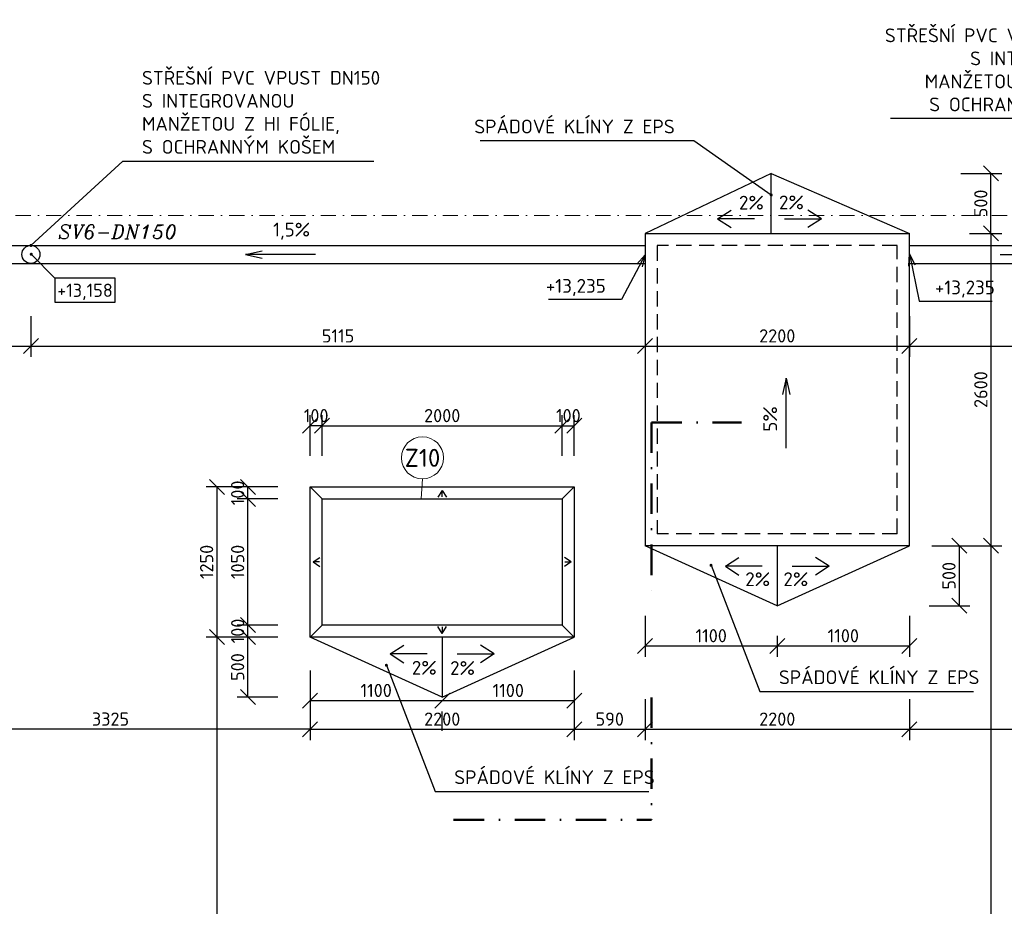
# Model space of a CAD drawing. Header units: millimetres. Extents: x -118752 to 407724, y -73278 to 155058.
# Tile 249 of 256: x 212558 to 220757, y 63206 to 70588. Entities that reach past the tile are written whole.
import ezdxf
from ezdxf.enums import TextEntityAlignment as Align

# ---------------------------------------------------------------- set-up
doc = ezdxf.new("R2010")
doc.units = ezdxf.units.MM
doc.header["$LTSCALE"] = 10
doc.linetypes.add('DASHDOT', pattern=[25.4, 12.7, -6.35, 0, -6.35])
doc.linetypes.add('DASHED', pattern=[19.05, 12.7, -6.35])
for name, color, linetype, lineweight in [('CKBUBLINY', 1, 'Continuous', 18), ('CKBUBLINY_POPIS', 3, 'Continuous', 25), ('CKKOTY', 3, 'Continuous', 25), ('CKKOTY_VYS', 3, 'Continuous', 25), ('CKRASTR', 7, 'DASHDOT', 15), ('CKREZY_OZNACENI', 4, 'DASHDOT', 50), ('CKSTRECHA_PODROVINOU', 7, 'Continuous', 25), ('CKTEXTY_MALE', 3, 'Continuous', 18)]:
    doc.layers.add(name, color=color, linetype=linetype, lineweight=lineweight)
doc.styles.add('KURZIVA', font='italic__.ttf')
doc.styles.get("Standard").update_dxf_attribs({"font": 'isocpeur.ttf'})
doc.dimstyles.new('CADKON', dxfattribs={"dimscale": 50, "dimtxt": 2.2, "dimasz": 2.5, "dimexe": 1.8, "dimexo": 5, "dimgap": 0.6, "dimtad": 1, "dimrnd": 1, "dimtxsty": 'Standard', "dimblk1": 'OBLIQUE', "dimblk2": 'OBLIQUE', "dimsah": 1, "dimcen": 2.5, "dimadec": 1, "dimazin": 2, "dimtfac": 1, "dimtdec": 4, "dimtix": 1, "dimtmove": 2, "dimatfit": 3, "dimldrblk": 'OPEN30', "dimfxl": 5, "dimfxlon": 1, "dimtolj": 1, "dimarcsym": 0})
doc.dimstyles.new('CADKON obrazky', dxfattribs={"dimscale": 50, "dimtxt": 2.2, "dimasz": 2.5, "dimexe": 1.8, "dimexo": 2, "dimgap": 0.6, "dimtad": 1, "dimrnd": 1, "dimtxsty": 'Standard', "dimblk1": 'OBLIQUE', "dimblk2": 'OBLIQUE', "dimsah": 1, "dimcen": 2.5, "dimadec": 1, "dimazin": 2, "dimtfac": 1, "dimtdec": 4, "dimtix": 1, "dimtmove": 2, "dimatfit": 3, "dimldrblk": 'OPEN30', "dimfxl": 5, "dimfxlon": 1, "dimtolj": 1, "dimarcsym": 0})
doc.dimstyles.new('CADKON$7', dxfattribs={"dimscale": 100, "dimtxt": 2.5, "dimasz": 2.5, "dimexe": 1.8, "dimexo": 5, "dimgap": 0.6, "dimtad": 1, "dimrnd": 1, "dimtxsty": 'Standard', "dimblk1": 'OBLIQUE', "dimblk2": 'OBLIQUE', "dimsah": 1, "dimcen": 2.5, "dimadec": 1, "dimazin": 2, "dimtfac": 1, "dimtdec": 4, "dimtix": 1, "dimtmove": 0, "dimatfit": 3, "dimldrblk": 'DOTSMALL', "dimfxl": 5, "dimfxlon": 1, "dimtfill": 1, "dimtolj": 1, "dimarcsym": 0})

# ---------------------------------------------------------------- blocks, each defined once
blk = doc.blocks.new('_OBLIQUE')
at = {"color": 0, "linetype": 'ByBlock'}
blk.add_line((-0.5, -0.5), (0.5, 0.5), dxfattribs=at)
blk = doc.blocks.new('*D8202')
at = {"layer": 'CKKOTY', "color": 0, "lineweight": -2}
for p, q in [((220466.6, 68808.2), (220736.6, 68808.2)), ((220646.6, 68808.2), (220646.6, 66208.2)), ((220466.6, 66208.2), (220736.6, 66208.2))]:
    blk.add_line(p, q, dxfattribs=at)
at = {"layer": 'Defpoints', "color": 0}
for p in [(219966.6, 68808.2), (219966.6, 66208.2), (220646.6, 66208.2)]:
    blk.add_point(p, dxfattribs=at)
at = {"layer": 'CKKOTY', "color": 0, "lineweight": -2, "xscale": 125, "yscale": 125, "zscale": 125}
for p, rotation in [((220646.6, 68808.2), 90), ((220646.6, 66208.2), 270)]:
    blk.add_blockref('_OBLIQUE', p, dxfattribs=dict(at, rotation=rotation))
at = {"layer": 'CKKOTY', "color": 0, "insert": (220561.6, 67508.2), "char_height": 110, "attachment_point": 5, "rotation": 90}
blk.add_mtext('\\A1;2600', dxfattribs=at)
blk = doc.blocks.new('_Open90')
at = {"color": 0, "lineweight": -2}
for p, q in [((0, 0), (-1, 0)), ((-0.5, 0.5), (0, 0)), ((0, 0), (-0.5, -0.5))]:
    blk.add_line(p, q, dxfattribs=at)
blk = doc.blocks.new('*D8203')
at = {"layer": 'CKKOTY', "color": 0, "lineweight": -2}
for p, q in [((220466.6, 66208.2), (220736.6, 66208.2)), ((220646.6, 66208.2), (220646.6, 58872.7)), ((220396.6, 58872.7), (220736.6, 58872.7))]:
    blk.add_line(p, q, dxfattribs=at)
at = {"layer": 'Defpoints', "color": 0}
for p in [(219966.6, 66208.2), (217749.1, 58872.7), (220646.6, 58872.7)]:
    blk.add_point(p, dxfattribs=at)
at = {"layer": 'CKKOTY', "color": 0, "lineweight": -2, "xscale": 125, "yscale": 125, "zscale": 125}
for p, rotation in [((220646.6, 66208.2), 90), ((220646.6, 58872.7), 270)]:
    blk.add_blockref('_OBLIQUE', p, dxfattribs=dict(at, rotation=rotation))
at = {"layer": 'CKKOTY', "color": 0, "insert": (220561.6, 62540.4), "char_height": 110, "attachment_point": 5, "rotation": 90}
blk.add_mtext('\\A1;7335', dxfattribs=at)
blk = doc.blocks.new('*D8204')
at = {"layer": 'CKKOTY', "color": 0, "lineweight": -2}
for p, q in [((214449.9, 66698.2), (214109.9, 66698.2)), ((214199.9, 66698.2), (214199.9, 65448.2)), ((214449.9, 65448.2), (214109.9, 65448.2))]:
    blk.add_line(p, q, dxfattribs=at)
at = {"layer": 'Defpoints', "color": 0}
for p in [(214976.6, 66698.2), (214199.9, 65448.2), (214976.6, 65448.2)]:
    blk.add_point(p, dxfattribs=at)
at = {"layer": 'CKKOTY', "color": 0, "lineweight": -2, "xscale": 125, "yscale": 125, "zscale": 125}
for p, rotation in [((214199.9, 66698.2), 90), ((214199.9, 65448.2), 270)]:
    blk.add_blockref('_OBLIQUE', p, dxfattribs=dict(at, rotation=rotation))
at = {"layer": 'CKKOTY', "color": 0, "insert": (214114.9, 66073.2), "char_height": 110, "attachment_point": 5, "rotation": 90}
blk.add_mtext('\\A1;1250', dxfattribs=at)
blk = doc.blocks.new('*D8205')
at = {"layer": 'CKKOTY', "color": 0, "lineweight": -2}
for p, q in [((214449.9, 65448.2), (214109.9, 65448.2)), ((214199.9, 65448.2), (214199.9, 58883.7)), ((214449.9, 58883.7), (214109.9, 58883.7))]:
    blk.add_line(p, q, dxfattribs=at)
at = {"layer": 'Defpoints', "color": 0}
for p in [(214976.6, 65448.2), (214199.9, 58883.7), (217746.6, 58883.7)]:
    blk.add_point(p, dxfattribs=at)
at = {"layer": 'CKKOTY', "color": 0, "lineweight": -2, "xscale": 125, "yscale": 125, "zscale": 125}
for p, rotation in [((214199.9, 65448.2), 90), ((214199.9, 58883.7), 270)]:
    blk.add_blockref('_OBLIQUE', p, dxfattribs=dict(at, rotation=rotation))
at = {"layer": 'CKKOTY', "color": 0, "insert": (214114.9, 62165.9), "char_height": 110, "attachment_point": 5, "rotation": 90}
blk.add_mtext('\\A1;6565', dxfattribs=at)
blk = doc.blocks.new('*D8207')
at = {"layer": 'CKKOTY', "color": 0, "lineweight": -2}
for p, q in [((220396.6, 69308.2), (220736.6, 69308.2)), ((220646.6, 68808.2), (220646.6, 69308.2)), ((220466.6, 68808.2), (220736.6, 68808.2))]:
    blk.add_line(p, q, dxfattribs=at)
at = {"layer": 'Defpoints', "color": 0}
for p in [(218816.6, 69308.2), (220646.6, 69308.2), (219966.6, 68808.2)]:
    blk.add_point(p, dxfattribs=at)
at = {"layer": 'CKKOTY', "color": 0, "lineweight": -2, "xscale": 125, "yscale": 125, "zscale": 125}
for p, rotation in [((220646.6, 69308.2), 90), ((220646.6, 68808.2), 270)]:
    blk.add_blockref('_OBLIQUE', p, dxfattribs=dict(at, rotation=rotation))
at = {"layer": 'CKKOTY', "color": 0, "insert": (220561.6, 69058.2), "char_height": 110, "attachment_point": 5, "rotation": 90}
blk.add_mtext('\\A1;500', dxfattribs=at)
blk = doc.blocks.new('*D8208')
at = {"layer": 'CKKOTY', "color": 0, "lineweight": -2}
for p, q in [((214976.6, 64929.9), (214976.6, 64589.9)), ((217176.6, 64929.9), (217176.6, 64589.9)), ((214976.6, 64679.9), (217176.6, 64679.9))]:
    blk.add_line(p, q, dxfattribs=at)
at = {"layer": 'Defpoints', "color": 0}
for p in [(214976.6, 65448.2), (217176.6, 65448.2), (217176.6, 64679.9)]:
    blk.add_point(p, dxfattribs=at)
at = {"layer": 'CKKOTY', "color": 0, "lineweight": -2, "xscale": 125, "yscale": 125, "zscale": 125, "rotation": 180}
blk.add_blockref('_OBLIQUE', (214976.6, 64679.9), dxfattribs=at)
at = {"layer": 'CKKOTY', "color": 0, "lineweight": -2, "xscale": 125, "yscale": 125, "zscale": 125}
blk.add_blockref('_OBLIQUE', (217176.6, 64679.9), dxfattribs=at)
at = {"layer": 'CKKOTY', "color": 0, "insert": (216076.6, 64764.9), "char_height": 110, "attachment_point": 5}
blk.add_mtext('\\A1;2200', dxfattribs=at)
blk = doc.blocks.new('*D8209')
at = {"layer": 'CKKOTY', "color": 0, "lineweight": -2}
for p, q in [((217176.6, 64929.9), (217176.6, 64589.9)), ((217766.6, 64929.9), (217766.6, 64589.9)), ((217176.6, 64679.9), (217766.6, 64679.9))]:
    blk.add_line(p, q, dxfattribs=at)
at = {"layer": 'Defpoints', "color": 0}
for p in [(217766.6, 66208.2), (217176.6, 65448.2), (217766.6, 64679.9)]:
    blk.add_point(p, dxfattribs=at)
at = {"layer": 'CKKOTY', "color": 0, "lineweight": -2, "xscale": 125, "yscale": 125, "zscale": 125, "rotation": 180}
blk.add_blockref('_OBLIQUE', (217176.6, 64679.9), dxfattribs=at)
at = {"layer": 'CKKOTY', "color": 0, "lineweight": -2, "xscale": 125, "yscale": 125, "zscale": 125}
blk.add_blockref('_OBLIQUE', (217766.6, 64679.9), dxfattribs=at)
at = {"layer": 'CKKOTY', "color": 0, "insert": (217471.6, 64764.9), "char_height": 110, "attachment_point": 5}
blk.add_mtext('\\A1;590', dxfattribs=at)
blk = doc.blocks.new('*D8210')
at = {"layer": 'CKKOTY', "color": 0, "lineweight": -2}
for p, q in [((217766.6, 64929.9), (217766.6, 64589.9)), ((219966.6, 64929.9), (219966.6, 64589.9)), ((217766.6, 64679.9), (219966.6, 64679.9))]:
    blk.add_line(p, q, dxfattribs=at)
at = {"layer": 'Defpoints', "color": 0}
for p in [(217766.6, 66208.2), (219966.6, 66208.2), (219966.6, 64679.9)]:
    blk.add_point(p, dxfattribs=at)
at = {"layer": 'CKKOTY', "color": 0, "lineweight": -2, "xscale": 125, "yscale": 125, "zscale": 125, "rotation": 180}
blk.add_blockref('_OBLIQUE', (217766.6, 64679.9), dxfattribs=at)
at = {"layer": 'CKKOTY', "color": 0, "lineweight": -2, "xscale": 125, "yscale": 125, "zscale": 125}
blk.add_blockref('_OBLIQUE', (219966.6, 64679.9), dxfattribs=at)
at = {"layer": 'CKKOTY', "color": 0, "insert": (218866.6, 64764.9), "char_height": 110, "attachment_point": 5}
blk.add_mtext('\\A1;2200', dxfattribs=at)
blk = doc.blocks.new('*D8211')
at = {"layer": 'CKKOTY', "color": 0, "lineweight": -2}
for p, q in [((219966.6, 64929.9), (219966.6, 64589.9)), ((223846.6, 64929.9), (223846.6, 64589.9)), ((219966.6, 64679.9), (223846.6, 64679.9))]:
    blk.add_line(p, q, dxfattribs=at)
at = {"layer": 'Defpoints', "color": 0}
for p in [(223846.6, 68558.2), (219966.6, 66208.2), (223846.6, 64679.9)]:
    blk.add_point(p, dxfattribs=at)
at = {"layer": 'CKKOTY', "color": 0, "lineweight": -2, "xscale": 125, "yscale": 125, "zscale": 125, "rotation": 180}
blk.add_blockref('_OBLIQUE', (219966.6, 64679.9), dxfattribs=at)
at = {"layer": 'CKKOTY', "color": 0, "lineweight": -2, "xscale": 125, "yscale": 125, "zscale": 125}
blk.add_blockref('_OBLIQUE', (223846.6, 64679.9), dxfattribs=at)
at = {"layer": 'CKKOTY', "color": 0, "insert": (221906.6, 64764.9), "char_height": 110, "attachment_point": 5}
blk.add_mtext('\\A1;3880', dxfattribs=at)
blk = doc.blocks.new('*D8213')
at = {"layer": 'CKKOTY', "color": 0, "lineweight": -2}
for p, q in [((211651.6, 64929.9), (211651.6, 64589.9)), ((214976.6, 64929.9), (214976.6, 64589.9)), ((214976.6, 64679.9), (211651.6, 64679.9))]:
    blk.add_line(p, q, dxfattribs=at)
at = {"layer": 'Defpoints', "color": 0}
for p in [(211651.6, 68558.2), (214976.6, 65448.2), (211651.6, 64679.9)]:
    blk.add_point(p, dxfattribs=at)
at = {"layer": 'CKKOTY', "color": 0, "lineweight": -2, "xscale": 125, "yscale": 125, "zscale": 125, "rotation": 180}
blk.add_blockref('_OBLIQUE', (211651.6, 64679.9), dxfattribs=at)
at = {"layer": 'CKKOTY', "color": 0, "lineweight": -2, "xscale": 125, "yscale": 125, "zscale": 125}
blk.add_blockref('_OBLIQUE', (214976.6, 64679.9), dxfattribs=at)
at = {"layer": 'CKKOTY', "color": 0, "insert": (213314.1, 64764.9), "char_height": 110, "attachment_point": 5}
blk.add_mtext('\\A1;3325', dxfattribs=at)
blk = doc.blocks.new('*D8217')
at = {"layer": 'CKKOTY', "color": 0, "lineweight": -2}
for p, q in [((220155.3, 66208.2), (220471.7, 66208.2)), ((220381.7, 66208.2), (220381.7, 65708.2)), ((220131.7, 65708.2), (220471.7, 65708.2))]:
    blk.add_line(p, q, dxfattribs=at)
at = {"layer": 'Defpoints', "color": 0}
for p in [(219655.3, 66208.2), (218866.6, 65708.2), (220381.7, 65708.2)]:
    blk.add_point(p, dxfattribs=at)
at = {"layer": 'CKKOTY', "color": 0, "lineweight": -2, "xscale": 125, "yscale": 125, "zscale": 125}
for p, rotation in [((220381.7, 66208.2), 90), ((220381.7, 65708.2), 270)]:
    blk.add_blockref('_OBLIQUE', p, dxfattribs=dict(at, rotation=rotation))
at = {"layer": 'CKKOTY', "color": 0, "insert": (220296.7, 65958.2), "char_height": 110, "attachment_point": 5, "rotation": 90}
blk.add_mtext('\\A1;500', dxfattribs=at)
blk = doc.blocks.new('*U4854')
at = {"color": 0, "linetype": 'ByBlock', "lineweight": -2}
blk.add_lwpolyline([(-5, -2), (5, -2), (5, 2), (-5, 2), (-5, -2)], dxfattribs=at)
blk = doc.blocks.new('*D8629')
at = {"layer": 'CKKOTY', "color": 0, "lineweight": -2}
for p, q in [((211651.6, 68120.2), (211651.6, 67780.2)), ((212651.6, 68120.2), (212651.6, 67780.2)), ((211651.6, 67870.2), (212651.6, 67870.2))]:
    blk.add_line(p, q, dxfattribs=at)
at = {"layer": 'Defpoints', "color": 0}
for p in [(211651.6, 68708.2), (212651.6, 68633.2), (212651.6, 67870.2)]:
    blk.add_point(p, dxfattribs=at)
at = {"layer": 'CKKOTY', "color": 0, "lineweight": -2, "xscale": 125, "yscale": 125, "zscale": 125, "rotation": 180}
blk.add_blockref('_OBLIQUE', (211651.6, 67870.2), dxfattribs=at)
at = {"layer": 'CKKOTY', "color": 0, "lineweight": -2, "xscale": 125, "yscale": 125, "zscale": 125}
blk.add_blockref('_OBLIQUE', (212651.6, 67870.2), dxfattribs=at)
at = {"layer": 'CKKOTY', "color": 0, "insert": (212151.6, 67955.2), "char_height": 110, "attachment_point": 5}
blk.add_mtext('\\A1;1000', dxfattribs=at)
blk = doc.blocks.new('_Open30')
at = {"color": 0, "lineweight": -2}
for p, q in [((-1, 0.268), (0, 0)), ((0, 0), (-1, -0.268)), ((0, 0), (-1, 0))]:
    blk.add_line(p, q, dxfattribs=at)
blk = doc.blocks.new('*D8630')
at = {"layer": 'CKKOTY', "color": 0, "lineweight": -2}
for p, q in [((212651.6, 68120.2), (212651.6, 67780.2)), ((217766.6, 68120.2), (217766.6, 67780.2)), ((212651.6, 67870.2), (217766.6, 67870.2))]:
    blk.add_line(p, q, dxfattribs=at)
at = {"layer": 'Defpoints', "color": 0}
for p in [(212651.6, 68633.2), (217766.6, 68558.2), (217766.6, 67870.2)]:
    blk.add_point(p, dxfattribs=at)
at = {"layer": 'CKKOTY', "color": 0, "lineweight": -2, "xscale": 125, "yscale": 125, "zscale": 125, "rotation": 180}
blk.add_blockref('_OBLIQUE', (212651.6, 67870.2), dxfattribs=at)
at = {"layer": 'CKKOTY', "color": 0, "lineweight": -2, "xscale": 125, "yscale": 125, "zscale": 125}
blk.add_blockref('_OBLIQUE', (217766.6, 67870.2), dxfattribs=at)
at = {"layer": 'CKKOTY', "color": 0, "insert": (215209.1, 67955.2), "char_height": 110, "attachment_point": 5}
blk.add_mtext('\\A1;5115', dxfattribs=at)
blk = doc.blocks.new('CK_BUBBLE_1_0_0')
at = {"color": 0, "linetype": 'ByBlock', "lineweight": -2}
blk.add_circle((0, 0), 1, dxfattribs=at)
blk = doc.blocks.new('*D9613')
at = {"layer": 'CKKOTY', "color": 0, "lineweight": -2}
for p, q in [((214976.6, 65168.5), (214976.6, 64828.5)), ((214976.6, 64918.5), (216076.6, 64918.5)), ((216076.6, 64668.5), (216076.6, 64828.5))]:
    blk.add_line(p, q, dxfattribs=at)
at = {"layer": 'Defpoints', "color": 0}
for p in [(214976.6, 65448.2), (216076.6, 64918.5), (216076.6, 64918.5)]:
    blk.add_point(p, dxfattribs=at)
at = {"layer": 'CKKOTY', "color": 0, "lineweight": -2, "xscale": 125, "yscale": 125, "zscale": 125, "rotation": 180}
blk.add_blockref('_OBLIQUE', (214976.6, 64918.5), dxfattribs=at)
at = {"layer": 'CKKOTY', "color": 0, "lineweight": -2, "xscale": 125, "yscale": 125, "zscale": 125}
blk.add_blockref('_OBLIQUE', (216076.6, 64918.5), dxfattribs=at)
at = {"layer": 'CKKOTY', "color": 0, "insert": (215526.6, 65003.5), "char_height": 110, "attachment_point": 5}
blk.add_mtext('\\A1;1100', dxfattribs=at)
blk = doc.blocks.new('*D9614')
at = {"layer": 'CKKOTY', "color": 0, "lineweight": -2}
for p, q in [((216076.6, 65168.5), (216076.6, 65008.5)), ((217176.6, 65168.5), (217176.6, 64828.5)), ((216076.6, 64918.5), (217176.6, 64918.5))]:
    blk.add_line(p, q, dxfattribs=at)
at = {"layer": 'Defpoints', "color": 0}
for p in [(217176.6, 65448.2), (216076.6, 64918.5), (217176.6, 64918.5)]:
    blk.add_point(p, dxfattribs=at)
at = {"layer": 'CKKOTY', "color": 0, "lineweight": -2, "xscale": 125, "yscale": 125, "zscale": 125, "rotation": 180}
blk.add_blockref('_OBLIQUE', (216076.6, 64918.5), dxfattribs=at)
at = {"layer": 'CKKOTY', "color": 0, "lineweight": -2, "xscale": 125, "yscale": 125, "zscale": 125}
blk.add_blockref('_OBLIQUE', (217176.6, 64918.5), dxfattribs=at)
at = {"layer": 'CKKOTY', "color": 0, "insert": (216626.6, 65003.5), "char_height": 110, "attachment_point": 5}
blk.add_mtext('\\A1;1100', dxfattribs=at)
blk = doc.blocks.new('*D9615')
at = {"layer": 'CKKOTY', "color": 0, "lineweight": -2}
for p, q in [((214708, 65448.2), (214368, 65448.2)), ((214458, 64948.2), (214458, 65448.2)), ((214708, 64948.2), (214368, 64948.2))]:
    blk.add_line(p, q, dxfattribs=at)
at = {"layer": 'Defpoints', "color": 0}
for p in [(214458, 65448.2), (214976.6, 65448.2), (216076.6, 64948.2)]:
    blk.add_point(p, dxfattribs=at)
at = {"layer": 'CKKOTY', "color": 0, "lineweight": -2, "xscale": 125, "yscale": 125, "zscale": 125}
for p, rotation in [((214458, 65448.2), 90), ((214458, 64948.2), 270)]:
    blk.add_blockref('_OBLIQUE', p, dxfattribs=dict(at, rotation=rotation))
at = {"layer": 'CKKOTY', "color": 0, "insert": (214373, 65198.2), "char_height": 110, "attachment_point": 5, "rotation": 90}
blk.add_mtext('\\A1;500', dxfattribs=at)
blk = doc.blocks.new('*D9616')
at = {"layer": 'CKKOTY', "color": 0, "lineweight": -2}
for p, q in [((214708, 65548.2), (214368, 65548.2)), ((214458, 65448.2), (214458, 65548.2)), ((214708, 65448.2), (214368, 65448.2))]:
    blk.add_line(p, q, dxfattribs=at)
at = {"layer": 'Defpoints', "color": 0}
for p in [(214458, 65548.2), (215076.6, 65548.2), (214976.6, 65448.2)]:
    blk.add_point(p, dxfattribs=at)
at = {"layer": 'CKKOTY', "color": 0, "lineweight": -2, "xscale": 125, "yscale": 125, "zscale": 125}
for p, rotation in [((214458, 65548.2), 270), ((214458, 65448.2), 90)]:
    blk.add_blockref('_OBLIQUE', p, dxfattribs=dict(at, rotation=rotation))
at = {"layer": 'CKKOTY', "color": 0, "insert": (214373, 65498.2), "char_height": 110, "attachment_point": 5, "rotation": 90}
blk.add_mtext('\\A1;100', dxfattribs=at)
blk = doc.blocks.new('*D9617')
at = {"layer": 'CKKOTY', "color": 0, "lineweight": -2}
for p, q in [((214708, 66598.2), (214368, 66598.2)), ((214458, 65548.2), (214458, 66598.2)), ((214708, 65548.2), (214368, 65548.2))]:
    blk.add_line(p, q, dxfattribs=at)
at = {"layer": 'Defpoints', "color": 0}
for p in [(214458, 66598.2), (215076.6, 66598.2), (215076.6, 65548.2)]:
    blk.add_point(p, dxfattribs=at)
at = {"layer": 'CKKOTY', "color": 0, "lineweight": -2, "xscale": 125, "yscale": 125, "zscale": 125}
for p, rotation in [((214458, 66598.2), 90), ((214458, 65548.2), 270)]:
    blk.add_blockref('_OBLIQUE', p, dxfattribs=dict(at, rotation=rotation))
at = {"layer": 'CKKOTY', "color": 0, "insert": (214373, 66073.2), "char_height": 110, "attachment_point": 5, "rotation": 90}
blk.add_mtext('\\A1;1050', dxfattribs=at)
blk = doc.blocks.new('*D9618')
at = {"layer": 'CKKOTY', "color": 0, "lineweight": -2}
for p, q in [((214708, 66698.2), (214368, 66698.2)), ((214458, 66598.2), (214458, 66698.2)), ((214708, 66598.2), (214368, 66598.2))]:
    blk.add_line(p, q, dxfattribs=at)
at = {"layer": 'Defpoints', "color": 0}
for p in [(214458, 66698.2), (214976.6, 66698.2), (215076.6, 66598.2)]:
    blk.add_point(p, dxfattribs=at)
at = {"layer": 'CKKOTY', "color": 0, "lineweight": -2, "xscale": 125, "yscale": 125, "zscale": 125}
for p, rotation in [((214458, 66698.2), 270), ((214458, 66598.2), 90)]:
    blk.add_blockref('_OBLIQUE', p, dxfattribs=dict(at, rotation=rotation))
at = {"layer": 'CKKOTY', "color": 0, "insert": (214373, 66648.2), "char_height": 110, "attachment_point": 5, "rotation": 90}
blk.add_mtext('\\A1;100', dxfattribs=at)
blk = doc.blocks.new('*D9620')
at = {"layer": 'CKKOTY', "color": 0, "lineweight": -2}
for p, q in [((215076.6, 66956.5), (215076.6, 67296.5)), ((217076.6, 66956.5), (217076.6, 67296.5)), ((215076.6, 67206.5), (217076.6, 67206.5))]:
    blk.add_line(p, q, dxfattribs=at)
at = {"layer": 'Defpoints', "color": 0}
for p in [(217076.6, 67206.5), (215076.6, 66598.2), (217076.6, 66598.2)]:
    blk.add_point(p, dxfattribs=at)
at = {"layer": 'CKKOTY', "color": 0, "lineweight": -2, "xscale": 125, "yscale": 125, "zscale": 125, "rotation": 180}
blk.add_blockref('_OBLIQUE', (215076.6, 67206.5), dxfattribs=at)
at = {"layer": 'CKKOTY', "color": 0, "lineweight": -2, "xscale": 125, "yscale": 125, "zscale": 125}
blk.add_blockref('_OBLIQUE', (217076.6, 67206.5), dxfattribs=at)
at = {"layer": 'CKKOTY', "color": 0, "insert": (216076.6, 67291.5), "char_height": 110, "attachment_point": 5}
blk.add_mtext('\\A1;2000', dxfattribs=at)
blk = doc.blocks.new('*D9621')
at = {"layer": 'CKKOTY', "color": 0, "lineweight": -2}
for p, q in [((217076.6, 66956.5), (217076.6, 67296.5)), ((217176.6, 66956.5), (217176.6, 67296.5)), ((217076.6, 67206.5), (217176.6, 67206.5))]:
    blk.add_line(p, q, dxfattribs=at)
at = {"layer": 'Defpoints', "color": 0}
for p in [(217176.6, 67206.5), (217176.6, 66698.2), (217076.6, 66598.2)]:
    blk.add_point(p, dxfattribs=at)
at = {"layer": 'CKKOTY', "color": 0, "lineweight": -2, "xscale": 125, "yscale": 125, "zscale": 125}
blk.add_blockref('_OBLIQUE', (217076.6, 67206.5), dxfattribs=at)
at = {"layer": 'CKKOTY', "color": 0, "lineweight": -2, "xscale": 125, "yscale": 125, "zscale": 125, "rotation": 180}
blk.add_blockref('_OBLIQUE', (217176.6, 67206.5), dxfattribs=at)
at = {"layer": 'CKKOTY', "color": 0, "insert": (217126.6, 67291.5), "char_height": 110, "attachment_point": 5}
blk.add_mtext('\\A1;100', dxfattribs=at)
blk = doc.blocks.new('*D9622')
at = {"layer": 'CKKOTY', "color": 0, "lineweight": -2}
for p, q in [((214976.6, 66956.5), (214976.6, 67296.5)), ((215076.6, 66956.5), (215076.6, 67296.5)), ((215076.6, 67206.5), (214976.6, 67206.5))]:
    blk.add_line(p, q, dxfattribs=at)
at = {"layer": 'Defpoints', "color": 0}
for p in [(214976.6, 67206.5), (214976.6, 66698.2), (215076.6, 66598.2)]:
    blk.add_point(p, dxfattribs=at)
at = {"layer": 'CKKOTY', "color": 0, "lineweight": -2, "xscale": 125, "yscale": 125, "zscale": 125}
blk.add_blockref('_OBLIQUE', (214976.6, 67206.5), dxfattribs=at)
at = {"layer": 'CKKOTY', "color": 0, "lineweight": -2, "xscale": 125, "yscale": 125, "zscale": 125, "rotation": 180}
blk.add_blockref('_OBLIQUE', (215076.6, 67206.5), dxfattribs=at)
at = {"layer": 'CKKOTY', "color": 0, "insert": (215026.6, 67291.5), "char_height": 110, "attachment_point": 5}
blk.add_mtext('\\A1;100', dxfattribs=at)
blk = doc.blocks.new('*D9623')
at = {"layer": 'CKKOTY', "color": 0, "lineweight": -2}
for p, q in [((217766.6, 65624), (217766.6, 65284)), ((218866.6, 65458.2), (218866.6, 65284)), ((217766.6, 65374), (218866.6, 65374))]:
    blk.add_line(p, q, dxfattribs=at)
at = {"layer": 'Defpoints', "color": 0}
for p in [(217766.6, 66208.2), (218866.6, 65708.2), (218866.6, 65374)]:
    blk.add_point(p, dxfattribs=at)
at = {"layer": 'CKKOTY', "color": 0, "lineweight": -2, "xscale": 125, "yscale": 125, "zscale": 125, "rotation": 180}
blk.add_blockref('_OBLIQUE', (217766.6, 65374), dxfattribs=at)
at = {"layer": 'CKKOTY', "color": 0, "lineweight": -2, "xscale": 125, "yscale": 125, "zscale": 125}
blk.add_blockref('_OBLIQUE', (218866.6, 65374), dxfattribs=at)
at = {"layer": 'CKKOTY', "color": 0, "insert": (218316.6, 65459), "char_height": 110, "attachment_point": 5}
blk.add_mtext('\\A1;1100', dxfattribs=at)
blk = doc.blocks.new('*D9624')
at = {"layer": 'CKKOTY', "color": 0, "lineweight": -2}
for p, q in [((219966.6, 65624), (219966.6, 65284)), ((218866.6, 65458.2), (218866.6, 65284)), ((218866.6, 65374), (219966.6, 65374))]:
    blk.add_line(p, q, dxfattribs=at)
at = {"layer": 'Defpoints', "color": 0}
for p in [(219966.6, 66208.2), (218866.6, 65708.2), (219966.6, 65374)]:
    blk.add_point(p, dxfattribs=at)
at = {"layer": 'CKKOTY', "color": 0, "lineweight": -2, "xscale": 125, "yscale": 125, "zscale": 125, "rotation": 180}
blk.add_blockref('_OBLIQUE', (218866.6, 65374), dxfattribs=at)
at = {"layer": 'CKKOTY', "color": 0, "lineweight": -2, "xscale": 125, "yscale": 125, "zscale": 125}
blk.add_blockref('_OBLIQUE', (219966.6, 65374), dxfattribs=at)
at = {"layer": 'CKKOTY', "color": 0, "insert": (219416.6, 65459), "char_height": 110, "attachment_point": 5}
blk.add_mtext('\\A1;1100', dxfattribs=at)
blk = doc.blocks.new('*D9628')
at = {"layer": 'CKKOTY', "color": 0, "lineweight": -2}
for p, q in [((217766.6, 68120.2), (217766.6, 67780.2)), ((219966.6, 68120.2), (219966.6, 67780.2)), ((217766.6, 67870.2), (219966.6, 67870.2))]:
    blk.add_line(p, q, dxfattribs=at)
at = {"layer": 'Defpoints', "color": 0}
for p in [(217766.6, 68558.2), (219966.6, 68558.2), (219966.6, 67870.2)]:
    blk.add_point(p, dxfattribs=at)
at = {"layer": 'CKKOTY', "color": 0, "lineweight": -2, "xscale": 125, "yscale": 125, "zscale": 125, "rotation": 180}
blk.add_blockref('_OBLIQUE', (217766.6, 67870.2), dxfattribs=at)
at = {"layer": 'CKKOTY', "color": 0, "lineweight": -2, "xscale": 125, "yscale": 125, "zscale": 125}
blk.add_blockref('_OBLIQUE', (219966.6, 67870.2), dxfattribs=at)
at = {"layer": 'CKKOTY', "color": 0, "insert": (218866.6, 67955.2), "char_height": 110, "attachment_point": 5}
blk.add_mtext('\\A1;2200', dxfattribs=at)
blk = doc.blocks.new('*D9629')
at = {"layer": 'CKKOTY', "color": 0, "lineweight": -2}
for p, q in [((219966.6, 68120.2), (219966.6, 67780.2)), ((222866.6, 68120.2), (222866.6, 67780.2)), ((219966.6, 67870.2), (222866.6, 67870.2))]:
    blk.add_line(p, q, dxfattribs=at)
at = {"layer": 'Defpoints', "color": 0}
for p in [(222866.6, 68633.2), (219966.6, 68558.2), (222866.6, 67870.2)]:
    blk.add_point(p, dxfattribs=at)
at = {"layer": 'CKKOTY', "color": 0, "lineweight": -2, "xscale": 125, "yscale": 125, "zscale": 125, "rotation": 180}
blk.add_blockref('_OBLIQUE', (219966.6, 67870.2), dxfattribs=at)
at = {"layer": 'CKKOTY', "color": 0, "lineweight": -2, "xscale": 125, "yscale": 125, "zscale": 125}
blk.add_blockref('_OBLIQUE', (222866.6, 67870.2), dxfattribs=at)
at = {"layer": 'CKKOTY', "color": 0, "insert": (221416.6, 67955.2), "char_height": 110, "attachment_point": 5}
blk.add_mtext('\\A1;2900', dxfattribs=at)

msp = doc.modelspace()

# ---------------------------------------------------------------- linework, layer by layer
at = {"layer": 'CKBUBLINY'}
msp.add_line((215912.271, 66765.054), (215901.197, 66597.886), dxfattribs=at)
at = {"layer": 'CKRASTR'}
msp.add_line((170596.941, 68958.162), (224746.573, 68958.162), dxfattribs=at)
at = {"layer": 'CKREZY_OZNACENI', "ltscale": 2}
for p, q in [((217818.382, 67234.574), (218568.382, 67234.574)), ((217818.382, 67234.574), (217818.382, 65739.88)), ((217818.382, 64945.507), (217818.382, 63926.32)), ((216171.949, 63926.32), (217818.382, 63926.32))]:
    msp.add_line(p, q, dxfattribs=at)
at = {"layer": 'CKSTRECHA_PODROVINOU'}
for p, q in [((218816.573, 69308.162), (217766.573, 68808.162)), ((218816.573, 68808.162), (218816.573, 69308.162)), ((218816.573, 69308.162), (219966.573, 68808.162)), ((218369.809, 68930.259), (218482.966, 69003.225)), ((219234.37, 68930.259), (219121.213, 69003.225)), ((218677.732, 68930.259), (218369.809, 68930.259)), ((218369.809, 68930.259), (218482.966, 68857.294)), ((218926.447, 68930.259), (219234.37, 68930.259)), ((219234.37, 68930.259), (219121.213, 68857.294)), ((217766.573, 68808.162), (217766.573, 66208.162)), ((217766.573, 68808.162), (219966.573, 68808.162)), ((219966.573, 66208.162), (219966.573, 68808.162)), ((211531.573, 68708.162), (217766.573, 68708.162)), ((214438.939, 68633.457), (214576.386, 68663.988)), ((215020.997, 68633.457), (214438.939, 68633.457)), ((214438.939, 68633.457), (214576.386, 68602.926)), ((219966.573, 68708.162), (223966.573, 68708.162)), ((220722.148, 68633.457), (221304.206, 68633.457)), ((211651.573, 68558.162), (217766.573, 68558.162)), ((219966.573, 68558.162), (223846.573, 68558.162)), ((218941.98, 67603.804), (218911.449, 67466.357)), ((218941.98, 67021.746), (218941.98, 67603.804)), ((218941.98, 67603.804), (218972.511, 67466.357)), ((215076.573, 66598.173), (214976.573, 66698.173)), ((216076.573, 66668.047), (216040.09, 66611.469)), ((216076.573, 66614.086), (216076.573, 66668.047)), ((216076.573, 66668.047), (216113.056, 66611.469)), ((217076.573, 66598.173), (217176.573, 66698.173)), ((219966.573, 66208.162), (217766.573, 66208.162)), ((218866.573, 65708.162), (217766.573, 66208.162)), ((218866.573, 66208.162), (218866.573, 65708.162)), ((218866.573, 65708.162), (219966.573, 66208.162)), ((215002.08, 66073.173), (215058.659, 66109.656)), ((217151.066, 66073.173), (217094.487, 66109.656)), ((218434.292, 66037.386), (218547.45, 66110.351)), ((219298.854, 66037.386), (219185.696, 66110.351)), ((215056.042, 66073.173), (215002.08, 66073.173)), ((215002.08, 66073.173), (215058.659, 66036.69)), ((217151.066, 66073.173), (217094.487, 66036.69)), ((217097.104, 66073.173), (217151.066, 66073.173)), ((218742.216, 66037.386), (218434.292, 66037.386)), ((218434.292, 66037.386), (218547.45, 65964.42)), ((218990.931, 66037.386), (219298.854, 66037.386)), ((219298.854, 66037.386), (219185.696, 65964.42)), ((215076.573, 65548.173), (214976.573, 65448.173)), ((216076.573, 65478.299), (216040.09, 65534.877)), ((216076.573, 65478.299), (216113.056, 65534.877)), ((216076.573, 65532.26), (216076.573, 65478.299)), ((217076.573, 65548.173), (217176.573, 65448.173)), ((216076.573, 64948.173), (214976.573, 65448.173)), ((216076.573, 65448.173), (216076.573, 64948.173)), ((216076.573, 64948.173), (217176.573, 65448.173)), ((215644.292, 65307.119), (215757.45, 65380.085)), ((216508.854, 65307.119), (216395.696, 65380.085)), ((215952.216, 65307.119), (215644.292, 65307.119)), ((215644.292, 65307.119), (215757.45, 65234.154)), ((216200.931, 65307.119), (216508.854, 65307.119)), ((216508.854, 65307.119), (216395.696, 65234.154))]:
    msp.add_line(p, q, dxfattribs=at)
at = {"layer": 'CKSTRECHA_PODROVINOU', "linetype": 'DASHED'}
for p, q in [((217866.573, 68708.162), (217866.573, 66308.162)), ((219866.573, 68708.162), (217866.573, 68708.162)), ((219866.573, 66308.162), (219866.573, 68708.162)), ((219866.573, 66308.162), (217866.573, 66308.162))]:
    msp.add_line(p, q, dxfattribs=at)
at = {"layer": 'CKSTRECHA_PODROVINOU'}
for points in [[(214976.573, 66698.173), (217176.573, 66698.173), (217176.573, 65448.173), (214976.573, 65448.173)], [(215076.573, 66598.173), (217076.573, 66598.173), (217076.573, 65548.173), (215076.573, 65548.173)]]:
    msp.add_lwpolyline(points, close=True, dxfattribs=at)
msp.add_circle((212651.573, 68633.162), 75, dxfattribs=at)

# ---------------------------------------------------------------- block references
at = {"layer": 'CKBUBLINY'}
ref = msp.add_blockref('CK_BUBBLE_1_0_0', (215912.271, 66940.054), dxfattribs=dict(at, xscale=175, yscale=175, zscale=175))
ref.add_attrib('NUM1', 'Z10', dxfattribs={"layer": 'CKBUBLINY_POPIS', "height": 150}).set_placement((215912.271, 66940.054), align=Align.MIDDLE_CENTER)
at = {"layer": 'CKKOTY_VYS'}
ref = msp.add_blockref('*U4854', (213101.878, 68334.755), dxfattribs=dict(at, xscale=50, yscale=50, zscale=50))
ref.add_attrib('Výška', '+13,158', dxfattribs={"layer": '0', "color": 0, "linetype": 'ByBlock', "lineweight": -2, "height": 110}).set_placement((213101.878, 68334.755), align=Align.MIDDLE_CENTER)

# ---------------------------------------------------------------- texts
at = {"layer": 'CKTEXTY_MALE'}
for s, p in [('2%', (218547.994, 69006.815)), ('2%', (218881.113, 69008.884)), ('1,5%', (214667.579, 68782.319)), ('2%', (218600.457, 65871.813)), ('2%', (218917.889, 65871.813)), ('2%', (215823.554, 65134.487)), ('2%', (216142.265, 65132.666))]:
    msp.add_text(s, height=115, dxfattribs=at).set_placement(p)
at = {"layer": 'CKTEXTY_MALE', "style": 'KURZIVA'}
msp.add_text('SV6-DN150', height=115, dxfattribs=at).set_placement((212877.806, 68763.686))
at = {"layer": 'CKTEXTY_MALE'}
msp.add_text('5%', height=115, rotation=90, dxfattribs=at).set_placement((218865.244, 67157.314))
at = {"layer": 'CKTEXTY_MALE', "char_height": 115}
for s, insert, attachment_point in [('STŘEŠNÍ PVC VPUST DN100 \\PS INTEGROVANOU\\PMANŽETOU Z HI FÓLIE,\\PS OCHRANNÝM KOŠEM', (221741.5, 69824.5), 9), ('STŘEŠNÍ PVC VPUST DN150 \\PS INTEGROVANOU\\PMANŽETOU Z HI FÓLIE,\\PS OCHRANNÝM KOŠEM', (213576.5, 69471), 7), ('SPÁDOVÉ KLÍNY Z EPS', (218013, 69640.5), 9), ('+13,235', (217438.956, 68287.237), 9), ('+13,235', (220179.555, 68274.195), 7), ('SPÁDOVÉ KLÍNY Z EPS', (218880.5, 65055.5), 7), ('SPÁDOVÉ KLÍNY Z EPS', (216177, 64223), 7)]:
    msp.add_mtext(s, dxfattribs=dict(at, insert=insert, attachment_point=attachment_point))

# ---------------------------------------------------------------- dimensions: what is measured, and where the dimension line sits
at = {"layer": 'CKKOTY'}
for base, p1, p2, override, picture, middle in [((220646.563, 69308.162), (219966.573, 68808.162), (218816.573, 69308.162), {"dimscale": 50, "dimexo": 10, "dimtmove": 2, "dimldrblk": 'Open90'}, '*D8207', (220561.563, 69058.162)), ((220646.563, 66208.162), (219966.573, 68808.162), (219966.573, 66208.162), {"dimscale": 50, "dimexo": 10, "dimldrblk": 'Open90'}, '*D8202', (220561.563, 67508.162)), ((214199.931, 65448.173), (214976.573, 66698.173), (214976.573, 65448.173), {"dimscale": 50, "dimexo": 10, "dimldrblk": 'Open90'}, '*D8204', (214114.931, 66073.173)), ((214458, 66698.173), (215076.573, 66598.173), (214976.573, 66698.173), {"dimtmove": 2}, '*D9618', (214373, 66648.173)), ((214458, 66598.173), (215076.573, 65548.173), (215076.573, 66598.173), {"dimtmove": 2}, '*D9617', (214373, 66073.173)), ((220646.563, 58872.662), (219966.573, 66208.162), (217749.073, 58872.662), {"dimscale": 50, "dimexo": 10, "dimtmove": 2, "dimldrblk": 'Open90'}, '*D8203', (220561.563, 62540.412)), ((220381.684, 65708.162), (219655.297, 66208.162), (218866.573, 65708.162), {"dimscale": 50, "dimexo": 10, "dimldrblk": 'Open90'}, '*D8217', (220296.684, 65958.162)), ((214458, 65548.173), (214976.573, 65448.173), (215076.573, 65548.173), {"dimtmove": 2}, '*D9616', (214373, 65498.173)), ((214199.931, 58883.662), (214976.573, 65448.173), (217746.573, 58883.662), {"dimscale": 50, "dimexo": 10, "dimtmove": 2, "dimldrblk": 'Open90'}, '*D8205', (214114.931, 62165.918))]:
    dim = msp.add_linear_dim(base=base, p1=p1, p2=p2, angle=90, dimstyle='CADKON', override=override, dxfattribs=at)
    dim.commit()
    dim.dimension.update_dxf_attribs({"geometry": picture, "text_midpoint": middle})
for base, p1, p2, dimstyle, picture, middle in [((212651.573, 67870.161), (211651.573, 68708.162), (212651.573, 68633.162), 'CADKON obrazky', '*D8629', (212151.573, 67955.161)), ((219966.573, 67870.161), (217766.573, 68558.162), (219966.573, 68558.162), 'CADKON', '*D9628', (218866.573, 67955.161)), ((217076.573, 67206.5), (215076.573, 66598.173), (217076.573, 66598.173), 'CADKON', '*D9620', (216076.573, 67291.5)), ((218866.573, 65374), (217766.573, 66208.162), (218866.573, 65708.162), 'CADKON', '*D9623', (218316.573, 65459)), ((216076.573, 64918.5), (214976.573, 65448.173), (216076.573, 64918.5), 'CADKON', '*D9613', (215526.573, 65003.5))]:
    dim = msp.add_linear_dim(base=base, p1=p1, p2=p2, dimstyle=dimstyle, dxfattribs=at)
    dim.commit()
    dim.dimension.update_dxf_attribs({"geometry": picture, "text_midpoint": middle})
for base, p1, p2, dimstyle, override, picture, middle in [((217766.573, 67870.161), (212651.573, 68633.162), (217766.573, 68558.162), 'CADKON obrazky', {"dimtmove": 2}, '*D8630', (215209.073, 67955.161)), ((222866.573, 67870.161), (219966.573, 68558.162), (222866.573, 68633.162), 'CADKON', {"dimtmove": 2}, '*D9629', (221416.573, 67955.161)), ((211651.573, 64679.855), (214976.573, 65448.173), (211651.573, 68558.162), 'CADKON', {"dimscale": 50, "dimexo": 10, "dimtmove": 2, "dimldrblk": 'Open90'}, '*D8213', (213314.073, 64764.855)), ((223846.573, 64679.855), (219966.573, 66208.162), (223846.573, 68558.162), 'CADKON', {"dimscale": 50, "dimexo": 10, "dimtmove": 2, "dimldrblk": 'Open90'}, '*D8211', (221906.573, 64764.855)), ((214976.573, 67206.5), (215076.573, 66598.173), (214976.573, 66698.173), 'CADKON', {"dimtmove": 2}, '*D9622', (215026.573, 67291.5)), ((217176.573, 67206.5), (217076.573, 66598.173), (217176.573, 66698.173), 'CADKON', {"dimtmove": 2}, '*D9621', (217126.573, 67291.5)), ((217766.573, 64679.855), (217176.573, 65448.173), (217766.573, 66208.162), 'CADKON', {"dimscale": 50, "dimexo": 10, "dimtmove": 2, "dimldrblk": 'Open90'}, '*D8209', (217471.573, 64764.855)), ((219966.573, 64679.855), (217766.573, 66208.162), (219966.573, 66208.162), 'CADKON', {"dimscale": 50, "dimexo": 10, "dimtmove": 2, "dimldrblk": 'Open90'}, '*D8210', (218866.573, 64764.855)), ((219966.573, 65374), (218866.573, 65708.162), (219966.573, 66208.162), 'CADKON', {"dimtmove": 2}, '*D9624', (219416.573, 65459)), ((217176.573, 64679.855), (214976.573, 65448.173), (217176.573, 65448.173), 'CADKON', {"dimscale": 50, "dimexo": 10, "dimldrblk": 'Open90'}, '*D8208', (216076.573, 64764.855)), ((217176.573, 64918.5), (216076.573, 64918.5), (217176.573, 65448.173), 'CADKON', {"dimtmove": 2}, '*D9614', (216626.573, 65003.5))]:
    dim = msp.add_linear_dim(base=base, p1=p1, p2=p2, dimstyle=dimstyle, override=override, dxfattribs=at)
    dim.commit()
    dim.dimension.update_dxf_attribs({"geometry": picture, "text_midpoint": middle})
dim = msp.add_linear_dim(base=(214458, 65448.173), p1=(216076.573, 64948.173), p2=(214976.573, 65448.173), angle=90, dimstyle='CADKON', dxfattribs=at)
dim.commit()
dim.dimension.update_dxf_attribs({"geometry": '*D9615', "text_midpoint": (214373, 65198.173)})

# ---------------------------------------------------------------- leaders
at = {"layer": 'CKKOTY_VYS'}
msp.add_leader([(212654.382, 68634.974), (212851.878, 68434.755)], dimstyle='CADKON', override={"dimasz": 2, "dimldrblk": 'DotSmall'}, dxfattribs=at)
at = {"layer": 'CKTEXTY_MALE', "annotation_type": 0, "has_hookline": 1}
for points, override, hookline_direction, text_width in [([(222824.178, 68695.03), (221901.5, 69764.5), (221801.5, 69764.5)], {"dimtxt": 2.3, "dimasz": 1}, 1, 1932), ([(218816.573, 69128.139), (218173, 69580.5), (218073, 69580.5)], {"dimtxt": 2.3, "dimasz": 1}, 1, 1621.5), ([(212651.573, 68708.162), (213416.5, 69411), (213516.5, 69411)], {"dimtxt": 2.3, "dimasz": 1}, 0, 1932), ([(217766.573, 68629.492), (217568.956, 68257.237), (217468.956, 68257.237)], {"dimscale": 50, "dimtxt": 2.3, "dimasz": 2, "dimldrblk": 'Open30'}, 1, 477.25), ([(219966.573, 68639.448), (220049.555, 68244.195), (220149.555, 68244.195)], {"dimscale": 50, "dimtxt": 2.3, "dimasz": 2, "dimldrblk": 'Open30'}, 0, 477.25), ([(218314.951, 66045.626), (218720.5, 64995.5), (218820.5, 64995.5)], {"dimtxt": 2.3, "dimasz": 1}, 0, 1621.5), ([(215611.451, 65213.126), (216017, 64163), (216117, 64163)], {"dimtxt": 2.3, "dimasz": 1}, 0, 1621.5)]:
    msp.add_leader(points, dimstyle='CADKON$7', override=override, dxfattribs=dict(at, hookline_direction=hookline_direction, text_width=text_width))

doc.saveas('drawing.dxf')
